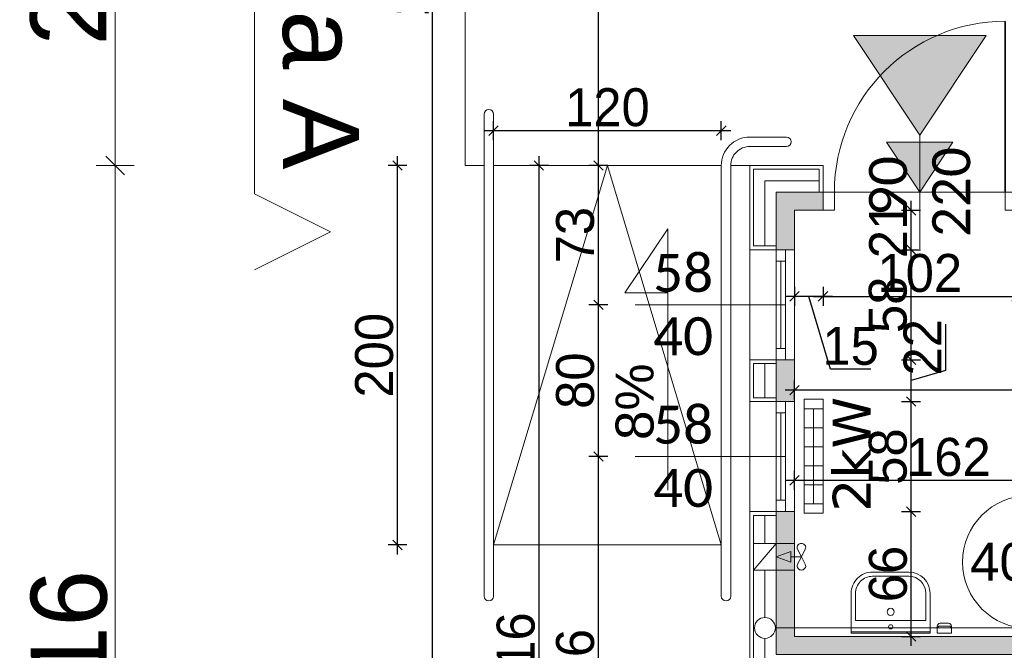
# Model space of a CAD drawing. Header units: millimetres. Extents: x 1962 to 3194, y -795 to -219.
# Tile 115 of 256: x 2511.61 to 2516.79, y -572.91 to -569.59. Entities that reach past the tile are written whole.
import ezdxf

# ---------------------------------------------------------------- set-up
doc = ezdxf.new("R2010")
doc.units = ezdxf.units.MM
doc.layers.get('0').update_dxf_attribs({"lineweight": 5})
doc.layers.get('Defpoints').update_dxf_attribs({"lineweight": 9})
for name, color, linetype, lineweight in [('A_hatch nawierzchnia', 253, 'Continuous', 9), ('A_obiekty kontenery', 152, 'Continuous', 9), ('A_obiekty kontenery elewacja', 62, 'Continuous', 9), ('A_obiekty kontenery izolacja', 213, 'BATTING', 9), ('A_obiekty kontenery opisy', 142, 'Continuous', 9), ('A_widok', 142, 'Continuous', 9), ('A_wymiary detale', 82, 'Continuous', 9), ('A_wyposażenie armatura sanitarna', 132, 'Continuous', 9), ('A_wyposażenie grzejniki elektr.', 22, 'Continuous', 9), ('A_wyposażenie kanalizacja', 32, 'Continuous', 9), ('A_wyposażenie stolarka', 16, 'Continuous', 9), ('A_wyposażenie wentylacja i klimatyzacja', 95, 'Continuous', 9), ('A_wyposażenie zbiorniki', 77, 'Continuous', 9)]:
    doc.layers.add(name, color=color, linetype=linetype, lineweight=lineweight)
doc.styles.get("Standard").update_dxf_attribs({"font": 'arial.ttf'})
doc.styles.add('wymiary pzt', font='txt')
doc.linetypes.add('BATTING', pattern='A,0.00254,-2.54,[134,ltypeshp.shx,S=2.54,R=0,X=-2.54,Y=0],-5.08,[134,ltypeshp.shx,S=2.54,R=180,X=2.54,Y=0],-2.54', length=10.16254)
doc.dimstyles.new('wymiary detale', dxfattribs={"dimtxt": 0.2, "dimasz": 0.05, "dimexe": 0.05, "dimexo": 0, "dimgap": 0.02, "dimtad": 1, "dimdec": 0, "dimlfac": 100, "dimzin": 0, "dimtxsty": 'wymiary pzt', "dimblk": 'OBLIQUE', "dimcen": 0.1, "dimdle": 0.05, "dimadec": 1, "dimazin": 0, "dimtfac": 1, "dimtmove": 0, "dimatfit": 3, "dimfxl": 0, "dimarcsym": 0})

# ---------------------------------------------------------------- blocks, each defined once
blk = doc.blocks.new('zw$281D')
at = {"layer": 'A_wyposażenie armatura sanitarna'}
for p, q in [((-0.3203, -0.0375), (-0.3203, 0)), ((-0.3203, 0), (-0.2453, 0)), ((-0.2453, -0.0375), (-0.2453, 0)), ((0.2078, 0), (-0.2078, 0)), ((-0.2078, -0.21), (-0.2078, 0)), ((0.2078, -0.21), (0.2078, 0)), ((-0.3053, -0.0375), (-0.2603, -0.0375)), ((0.2078, -0.0075), (-0.2078, -0.0075)), ((-0.3053, -0.0525), (-0.2603, -0.0525)), ((0.1853, -0.0675), (-0.1853, -0.0675)), ((-0.1853, -0.21), (-0.1853, -0.0675)), ((0.1853, -0.21), (0.1853, -0.0675)), ((0.0953, -0.3), (-0.0953, -0.3)), ((0.0953, -0.3225), (-0.0953, -0.3225))]:
    blk.add_line(p, q, dxfattribs=at)
for centre, radius in [((0, -0.0338), 0.0112), ((0, -0.1125), 0.0188)]:
    blk.add_circle(centre, radius, dxfattribs=at)
for centre, radius, start, end in [((-0.3053, -0.0225), 0.015, 180, 270), ((-0.3053, -0.0375), 0.015, 180, 270), ((-0.2603, -0.0225), 0.015, 270, 0), ((-0.2603, -0.0375), 0.015, 270, 0), ((-0.0953, -0.21), 0.1125, 180, 270), ((-0.0953, -0.21), 0.09, 180, 270), ((0.0953, -0.21), 0.1125, 270, 0), ((0.0953, -0.21), 0.09, 270, 0)]:
    blk.add_arc(centre, radius, start, end, dxfattribs=at)
blk = doc.blocks.new('zw$457')
at = {"layer": 'A_wyposażenie stolarka'}
blk.add_line((-0.51, 0.3), (-0.51, -0.3), dxfattribs=at)
at = {"layer": 'A_wyposażenie stolarka', "const_width": 0.01}
blk.add_lwpolyline([(-0.06, 0), (-0.06, 0.9)], dxfattribs=at)
at = {"layer": 'A_wyposażenie stolarka'}
for points in [[(-0.96, 0), (-1.02, 0), (-1.02, -0.096), (-0.96, -0.096)], [(0, 0), (-0.06, 0), (-0.06, -0.096), (0, -0.096)]]:
    blk.add_lwpolyline(points, close=True, dxfattribs=at)
blk.add_arc((-0.06, 0), 0.9, 90, 180, dxfattribs=at)
at = {"layer": 'A_wyposażenie stolarka', "insert": (-0.51, 0), "char_height": 0.2, "width": 0.488349, "attachment_point": 5, "rotation": 90, "style": 'wymiary pzt'}
blk.add_mtext('{\\fCalibri|b0|i0|c238|p34;\\W0.90929; }{\\fCalibri|b0|i0|c238|p34;90}\\P{\\fCalibri|b0|i0|c238|p34;220}', dxfattribs=at)
blk = doc.blocks.new('zw$5BF2')
at = {"layer": 'A_obiekty kontenery opisy'}
h = blk.add_hatch(color=256, dxfattribs=at)
h.dxf.hatch_style = 1
h.paths.add_polyline_path([(-0.75, 0.5), (0, 0), (-0.75, -0.5)])
blk.add_lwpolyline([(-0.75, 0.5), (0, 0), (-0.75, -0.5)], close=True, dxfattribs=at)
blk = doc.blocks.new('zw$1FD4')
at = {"layer": 'A_wyposażenie stolarka'}
blk.add_line((0.024, 0.06), (0.024, 0.52), dxfattribs=at)
for points in [[(0, 0.58), (0.048, 0.58), (0.048, 0), (0, 0)], [(0, 0.58), (0.048, 0.58), (0.048, 0.52), (0, 0.52)], [(0, 0), (0.048, 0), (0.048, 0.06), (0, 0.06)]]:
    blk.add_lwpolyline(points, close=True, dxfattribs=at)
blk = doc.blocks.new('zw$F88C')
at = {"layer": 'A_wyposażenie wentylacja i klimatyzacja'}
h = blk.add_hatch(color=256, dxfattribs=at)
h.dxf.hatch_style = 1
h.paths.add_polyline_path([(0.0417, 0.0187), (0.07, 0.0187), (0.0983, 0.0187), (0.07, 0.096)])
for p, q in [((0, 0.096), (0.14, 0.216)), ((0, 0.096), (0.14, 0.096)), ((0.07, -0.036), (0.07, 0.0187)), ((0.07, -0.036), (0.0305, -0.0154)), ((0.07, -0.036), (0.0305, -0.0566)), ((0.07, -0.036), (0.1095, -0.0154)), ((0.07, -0.036), (0.1095, -0.0566))]:
    blk.add_line(p, q, dxfattribs=at)
blk.add_lwpolyline([(0, 0.216), (0.14, 0.216), (0.14, 0), (0, 0)], close=True, dxfattribs=at)
for points in [[(0.07, 0.096), (0.0417, 0.0187), (0.07, 0.0187)], [(0.07, 0.096), (0.0983, 0.0187), (0.07, 0.0187)]]:
    blk.add_lwpolyline(points, dxfattribs=at)
for centre, radius, start, end in [((0.024, -0.036), 0.024, 133.8139, 226.1861), ((0.0212, -0.0331), 0.02, 62.4472, 133.8139), ((0.1188, -0.0331), 0.02, 46.1861, 117.5528), ((0.116, -0.036), 0.024, 313.8139, 46.1861), ((0.0212, -0.0389), 0.02, 226.1861, 297.5528), ((0.1188, -0.0389), 0.02, 242.4472, 313.8139)]:
    blk.add_arc(centre, radius, start, end, dxfattribs=at)
blk = doc.blocks.new('zw$7565')
at = {"layer": 'A_wyposażenie grzejniki elektr.'}
for p, q in [((0, 0.25), (0.1, 0.25)), ((0.05, 0.25), (0.05, -0.25)), ((0, 0.15), (0.1, 0.15)), ((0, 0.05), (0.1, 0.05)), ((0, -0.05), (0.1, -0.05)), ((0, -0.15), (0.1, -0.15)), ((0, -0.25), (0.1, -0.25))]:
    blk.add_line(p, q, dxfattribs=at)
blk.add_lwpolyline([(0, -0.3), (0.1, -0.3), (0.1, 0.3), (0, 0.3)], close=True, dxfattribs=at)
at = {"layer": 'A_wyposażenie grzejniki elektr.', "insert": (0.2512, 0.01), "char_height": 0.2, "width": 0.872235, "attachment_point": 5, "rotation": 90, "style": 'wymiary pzt'}
blk.add_mtext('{\\fVerdana|b0|i0|c238|p34;2kW}', dxfattribs=at)
blk = doc.blocks.new('_Oblique')
at = {"color": 0, "linetype": 'ByBlock', "lineweight": -2}
blk.add_line((-0.5, -0.5), (0.5, 0.5), dxfattribs=at)
blk = doc.blocks.new('*D1347')
at = {"layer": 'A_obiekty kontenery opisy', "color": 0, "lineweight": -2}
for p, q in [((-15.7401, -41.154), (-15.7401, -43.512)), ((-15.6401, -41.254), (-15.8401, -41.254)), ((-15.6401, -43.412), (-15.8401, -43.412))]:
    blk.add_line(p, q, dxfattribs=at)
at = {"layer": 'Defpoints', "color": 0}
for p in [(-12.396, -41.254), (-15.7401, -43.412), (-13.896, -43.412)]:
    blk.add_point(p, dxfattribs=at)
at = {"layer": 'A_obiekty kontenery opisy', "color": 0, "lineweight": -2, "xscale": 0.1, "yscale": 0.1, "zscale": 0.1}
for p, rotation in [((-15.7401, -41.254), 90), ((-15.7401, -43.412), 270)]:
    blk.add_blockref('_Oblique', p, dxfattribs=dict(at, rotation=rotation))
at = {"layer": 'A_obiekty kontenery opisy', "color": 0, "insert": (-15.9842, -42.333), "char_height": 0.4, "attachment_point": 5, "rotation": 90, "style": 'wymiary pzt'}
blk.add_mtext('216', dxfattribs=at)
blk = doc.blocks.new('*D1348')
at = {"layer": 'A_obiekty kontenery opisy', "color": 0, "lineweight": -2}
for p, q in [((-15.7401, -43.312), (-15.7401, -48.668)), ((-15.6401, -43.412), (-15.8401, -43.412)), ((-15.6401, -48.568), (-15.8401, -48.568))]:
    blk.add_line(p, q, dxfattribs=at)
at = {"layer": 'Defpoints', "color": 0}
for p in [(-13.896, -43.412), (-15.7401, -48.568), (-12.396, -48.568)]:
    blk.add_point(p, dxfattribs=at)
at = {"layer": 'A_obiekty kontenery opisy', "color": 0, "lineweight": -2, "xscale": 0.1, "yscale": 0.1, "zscale": 0.1}
for p, rotation in [((-15.7401, -43.412), 90), ((-15.7401, -48.568), 270)]:
    blk.add_blockref('_Oblique', p, dxfattribs=dict(at, rotation=rotation))
at = {"layer": 'A_obiekty kontenery opisy', "color": 0, "insert": (-15.9821, -45.99), "char_height": 0.4, "attachment_point": 5, "rotation": 90, "style": 'wymiary pzt'}
blk.add_mtext('516', dxfattribs=at)
blk = doc.blocks.new('*D1028')
at = {"layer": 'A_wymiary detale', "color": 0, "lineweight": -2}
for p, q in [((2513.9523, -575.8193), (2513.9523, -575.9193)), ((2515.4523, -575.8193), (2515.4523, -575.9193)), ((2515.5023, -575.8693), (2513.9023, -575.8693))]:
    blk.add_line(p, q, dxfattribs=at)
at = {"layer": 'Defpoints', "color": 0}
for p in [(2513.9523, -570.3566), (2515.4523, -575.5126), (2513.9523, -575.8693)]:
    blk.add_point(p, dxfattribs=at)
at = {"layer": 'A_wymiary detale', "color": 0, "lineweight": -2, "xscale": 0.05, "yscale": 0.05, "zscale": 0.05, "rotation": 180}
blk.add_blockref('_Oblique', (2513.9523, -575.8693), dxfattribs=at)
at = {"layer": 'A_wymiary detale', "color": 0, "lineweight": -2, "xscale": 0.05, "yscale": 0.05, "zscale": 0.05}
blk.add_blockref('_Oblique', (2515.4523, -575.8693), dxfattribs=at)
at = {"layer": 'A_wymiary detale', "color": 0, "insert": (2514.7023, -575.7472), "char_height": 0.2, "attachment_point": 5, "style": 'wymiary pzt'}
blk.add_mtext('150', dxfattribs=at)
blk = doc.blocks.new('*D1031')
at = {"layer": 'A_wymiary detale', "color": 0, "lineweight": -2}
for p, q in [((2514.6549, -574.2036), (2514.6549, -571.8406)), ((2514.7049, -571.8906), (2514.6049, -571.8906)), ((2514.7049, -574.1536), (2514.6049, -574.1536))]:
    blk.add_line(p, q, dxfattribs=at)
at = {"layer": 'Defpoints', "color": 0}
for p in [(2514.6549, -571.8906), (2514.8481, -571.8906), (2515.4523, -574.1536)]:
    blk.add_point(p, dxfattribs=at)
at = {"layer": 'A_wymiary detale', "color": 0, "lineweight": -2, "xscale": 0.05, "yscale": 0.05, "zscale": 0.05}
for p, rotation in [((2514.6549, -571.8906), 90), ((2514.6549, -574.1536), 270)]:
    blk.add_blockref('_Oblique', p, dxfattribs=dict(at, rotation=rotation))
at = {"layer": 'A_wymiary detale', "color": 0, "insert": (2514.5329, -573.0221), "char_height": 0.2, "attachment_point": 5, "rotation": 90, "style": 'wymiary pzt'}
blk.add_mtext('226', dxfattribs=at)
blk = doc.blocks.new('*D1032')
at = {"layer": 'A_wymiary detale', "color": 0, "lineweight": -2}
for p, q in [((2514.6549, -571.9406), (2514.6549, -571.0406)), ((2514.7049, -571.0906), (2514.6049, -571.0906)), ((2514.7049, -571.8906), (2514.6049, -571.8906))]:
    blk.add_line(p, q, dxfattribs=at)
at = {"layer": 'Defpoints', "color": 0}
for p in [(2514.6549, -571.0906), (2514.8481, -571.0906), (2514.8481, -571.8906)]:
    blk.add_point(p, dxfattribs=at)
at = {"layer": 'A_wymiary detale', "color": 0, "lineweight": -2, "xscale": 0.05, "yscale": 0.05, "zscale": 0.05}
for p, rotation in [((2514.6549, -571.0906), 90), ((2514.6549, -571.8906), 270)]:
    blk.add_blockref('_Oblique', p, dxfattribs=dict(at, rotation=rotation))
at = {"layer": 'A_wymiary detale', "color": 0, "insert": (2514.5329, -571.4906), "char_height": 0.2, "attachment_point": 5, "rotation": 90, "style": 'wymiary pzt'}
blk.add_mtext('80', dxfattribs=at)
blk = doc.blocks.new('*D1033')
at = {"layer": 'A_wymiary detale', "color": 0, "lineweight": -2}
for p, q in [((2514.6549, -571.1406), (2514.6549, -570.3066)), ((2514.7049, -570.3566), (2514.6049, -570.3566)), ((2514.7049, -571.0906), (2514.6049, -571.0906))]:
    blk.add_line(p, q, dxfattribs=at)
at = {"layer": 'Defpoints', "color": 0}
for p in [(2514.6549, -570.3566), (2515.4523, -570.3566), (2514.8481, -571.0906)]:
    blk.add_point(p, dxfattribs=at)
at = {"layer": 'A_wymiary detale', "color": 0, "lineweight": -2, "xscale": 0.05, "yscale": 0.05, "zscale": 0.05}
for p, rotation in [((2514.6549, -570.3566), 90), ((2514.6549, -571.0906), 270)]:
    blk.add_blockref('_Oblique', p, dxfattribs=dict(at, rotation=rotation))
at = {"layer": 'A_wymiary detale', "color": 0, "insert": (2514.5329, -570.7236), "char_height": 0.2, "attachment_point": 5, "rotation": 90, "style": 'wymiary pzt'}
blk.add_mtext('73', dxfattribs=at)
blk = doc.blocks.new('*D1034')
at = {"layer": 'A_wymiary detale', "color": 0, "lineweight": -2}
for p, q in [((2514.6549, -570.4066), (2514.6549, -568.1486)), ((2514.7049, -568.1986), (2514.6049, -568.1986)), ((2514.7049, -570.3566), (2514.6049, -570.3566))]:
    blk.add_line(p, q, dxfattribs=at)
at = {"layer": 'Defpoints', "color": 0}
for p in [(2514.6549, -568.1986), (2515.4523, -568.1986), (2515.4523, -570.3566)]:
    blk.add_point(p, dxfattribs=at)
at = {"layer": 'A_wymiary detale', "color": 0, "lineweight": -2, "xscale": 0.05, "yscale": 0.05, "zscale": 0.05}
for p, rotation in [((2514.6549, -568.1986), 90), ((2514.6549, -570.3566), 270)]:
    blk.add_blockref('_Oblique', p, dxfattribs=dict(at, rotation=rotation))
at = {"layer": 'A_wymiary detale', "color": 0, "insert": (2514.5329, -569.2776), "char_height": 0.2, "attachment_point": 5, "rotation": 90, "style": 'wymiary pzt'}
blk.add_mtext('216', dxfattribs=at)
blk = doc.blocks.new('*D1041')
at = {"layer": 'A_wymiary detale', "color": 0, "lineweight": -2}
for p, q in [((2514.3409, -570.3066), (2514.3409, -575.5626)), ((2514.3909, -570.3566), (2514.2909, -570.3566)), ((2514.3909, -575.5126), (2514.2909, -575.5126))]:
    blk.add_line(p, q, dxfattribs=at)
at = {"layer": 'Defpoints', "color": 0}
for p in [(2515.4523, -570.3566), (2514.3409, -575.5126), (2515.4523, -575.5126)]:
    blk.add_point(p, dxfattribs=at)
at = {"layer": 'A_wymiary detale', "color": 0, "lineweight": -2, "xscale": 0.05, "yscale": 0.05, "zscale": 0.05}
for p, rotation in [((2514.3409, -570.3566), 90), ((2514.3409, -575.5126), 270)]:
    blk.add_blockref('_Oblique', p, dxfattribs=dict(at, rotation=rotation))
at = {"layer": 'A_wymiary detale', "color": 0, "insert": (2514.2199, -572.9346), "char_height": 0.2, "attachment_point": 5, "rotation": 90, "style": 'wymiary pzt'}
blk.add_mtext('516', dxfattribs=at)
blk = doc.blocks.new('*D1042')
at = {"layer": 'A_wymiary detale', "color": 0, "lineweight": -2}
for p, q in [((2513.7813, -575.5626), (2513.7813, -562.9926)), ((2513.8313, -563.0426), (2513.7313, -563.0426)), ((2513.8313, -575.5126), (2513.7313, -575.5126))]:
    blk.add_line(p, q, dxfattribs=at)
at = {"layer": 'Defpoints', "color": 0}
for p in [(2513.7813, -563.0426), (2515.4523, -563.0426), (2515.4523, -575.5126)]:
    blk.add_point(p, dxfattribs=at)
at = {"layer": 'A_wymiary detale', "color": 0, "lineweight": -2, "xscale": 0.05, "yscale": 0.05, "zscale": 0.05}
for p, rotation in [((2513.7813, -563.0426), 90), ((2513.7813, -575.5126), 270)]:
    blk.add_blockref('_Oblique', p, dxfattribs=dict(at, rotation=rotation))
at = {"layer": 'A_wymiary detale', "color": 0, "insert": (2513.6602, -569.2776), "char_height": 0.2, "attachment_point": 5, "rotation": 90, "style": 'wymiary pzt'}
blk.add_mtext('1247', dxfattribs=at)
blk = doc.blocks.new('*D1048')
at = {"layer": 'A_wymiary detale', "color": 0, "lineweight": -2}
for p, q in [((2513.596, -572.4066), (2513.596, -570.3066)), ((2513.646, -570.3566), (2513.546, -570.3566)), ((2513.646, -572.3566), (2513.546, -572.3566))]:
    blk.add_line(p, q, dxfattribs=at)
at = {"layer": 'Defpoints', "color": 0}
for p in [(2513.596, -570.3566), (2514.1023, -570.3566), (2514.1023, -572.3566)]:
    blk.add_point(p, dxfattribs=at)
at = {"layer": 'A_wymiary detale', "color": 0, "lineweight": -2, "xscale": 0.05, "yscale": 0.05, "zscale": 0.05}
for p, rotation in [((2513.596, -570.3566), 90), ((2513.596, -572.3566), 270)]:
    blk.add_blockref('_Oblique', p, dxfattribs=dict(at, rotation=rotation))
at = {"layer": 'A_wymiary detale', "color": 0, "insert": (2513.4739, -571.3566), "char_height": 0.2, "attachment_point": 5, "rotation": 90, "style": 'wymiary pzt'}
blk.add_mtext('200', dxfattribs=at)
blk = doc.blocks.new('*D1049')
at = {"layer": 'A_wymiary detale', "color": 0, "lineweight": -2}
for p, q in [((2514.0523, -570.1729), (2515.3523, -570.1729)), ((2514.1023, -570.2229), (2514.1023, -570.1229)), ((2515.3023, -570.2229), (2515.3023, -570.1229))]:
    blk.add_line(p, q, dxfattribs=at)
at = {"layer": 'Defpoints', "color": 0}
for p in [(2515.3023, -570.1729), (2514.1023, -572.3566), (2515.3023, -572.3566)]:
    blk.add_point(p, dxfattribs=at)
at = {"layer": 'A_wymiary detale', "color": 0, "lineweight": -2, "xscale": 0.05, "yscale": 0.05, "zscale": 0.05, "rotation": 180}
blk.add_blockref('_Oblique', (2514.1023, -570.1729), dxfattribs=at)
at = {"layer": 'A_wymiary detale', "color": 0, "lineweight": -2, "xscale": 0.05, "yscale": 0.05, "zscale": 0.05}
blk.add_blockref('_Oblique', (2515.3023, -570.1729), dxfattribs=at)
at = {"layer": 'A_wymiary detale', "color": 0, "insert": (2514.7023, -570.0508), "char_height": 0.2, "attachment_point": 5, "style": 'wymiary pzt'}
blk.add_mtext('120', dxfattribs=at)
blk = doc.blocks.new('*D1069')
at = {"layer": 'A_wymiary detale', "color": 0, "lineweight": -2}
for p, q in [((2515.6883, -572.0658), (2515.6883, -571.9658)), ((2517.3098, -572.0658), (2517.3098, -571.9658)), ((2515.6383, -572.0158), (2517.3598, -572.0158))]:
    blk.add_line(p, q, dxfattribs=at)
at = {"layer": 'Defpoints', "color": 0}
for p in [(2517.3098, -572.0158), (2515.6883, -572.8386), (2517.3098, -572.8386)]:
    blk.add_point(p, dxfattribs=at)
at = {"layer": 'A_wymiary detale', "color": 0, "lineweight": -2, "xscale": 0.05, "yscale": 0.05, "zscale": 0.05, "rotation": 180}
blk.add_blockref('_Oblique', (2515.6883, -572.0158), dxfattribs=at)
at = {"layer": 'A_wymiary detale', "color": 0, "lineweight": -2, "xscale": 0.05, "yscale": 0.05, "zscale": 0.05}
blk.add_blockref('_Oblique', (2517.3098, -572.0158), dxfattribs=at)
at = {"layer": 'A_wymiary detale', "color": 0, "insert": (2516.499, -571.8937), "char_height": 0.2, "attachment_point": 5, "style": 'wymiary pzt'}
blk.add_mtext('162', dxfattribs=at)
blk = doc.blocks.new('*D1074')
at = {"layer": 'A_wymiary detale', "color": 0, "lineweight": -2}
for p, q in [((2516.3026, -572.8886), (2516.3026, -572.1306)), ((2516.2526, -572.1806), (2516.3526, -572.1806)), ((2516.2526, -572.8386), (2516.3526, -572.8386))]:
    blk.add_line(p, q, dxfattribs=at)
at = {"layer": 'Defpoints', "color": 0}
for p in [(2515.6883, -572.1806), (2516.3026, -572.1806), (2515.6883, -572.8386)]:
    blk.add_point(p, dxfattribs=at)
at = {"layer": 'A_wymiary detale', "color": 0, "lineweight": -2, "xscale": 0.05, "yscale": 0.05, "zscale": 0.05}
for p, rotation in [((2516.3026, -572.1806), 90.0000000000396), ((2516.3026, -572.8386), 270.0000000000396)]:
    blk.add_blockref('_Oblique', p, dxfattribs=dict(at, rotation=rotation))
at = {"layer": 'A_wymiary detale', "color": 0, "insert": (2516.1815, -572.5096), "char_height": 0.2, "attachment_point": 5, "rotation": 90, "style": 'wymiary pzt'}
blk.add_mtext('66', dxfattribs=at)
blk = doc.blocks.new('*D1075')
at = {"layer": 'A_wymiary detale', "color": 0, "lineweight": -2}
for p, q in [((2516.3026, -572.2306), (2516.3026, -571.5506)), ((2516.2526, -571.6006), (2516.3526, -571.6006)), ((2516.2526, -572.1806), (2516.3526, -572.1806))]:
    blk.add_line(p, q, dxfattribs=at)
at = {"layer": 'Defpoints', "color": 0}
for p in [(2515.6883, -571.6006), (2516.3026, -571.6006), (2515.6883, -572.1806)]:
    blk.add_point(p, dxfattribs=at)
at = {"layer": 'A_wymiary detale', "color": 0, "lineweight": -2, "xscale": 0.05, "yscale": 0.05, "zscale": 0.05}
for p, rotation in [((2516.3026, -571.6006), 90.00000000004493), ((2516.3026, -572.1806), 270.0000000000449)]:
    blk.add_blockref('_Oblique', p, dxfattribs=dict(at, rotation=rotation))
at = {"layer": 'A_wymiary detale', "color": 0, "insert": (2516.1805, -571.8906), "char_height": 0.2, "attachment_point": 5, "rotation": 90, "style": 'wymiary pzt'}
blk.add_mtext('58', dxfattribs=at)
blk = doc.blocks.new('*D1076')
at = {"layer": 'A_wymiary detale', "color": 0, "lineweight": -2}
for p, q in [((2516.4836, -571.1928), (2516.4836, -571.4363)), ((2516.3026, -571.6506), (2516.3026, -571.3306)), ((2516.2526, -571.3806), (2516.3526, -571.3806)), ((2516.4836, -571.4363), (2516.3026, -571.4906)), ((2516.2526, -571.6006), (2516.3526, -571.6006))]:
    blk.add_line(p, q, dxfattribs=at)
at = {"layer": 'Defpoints', "color": 0}
for p in [(2515.6883, -571.3806), (2516.3026, -571.3806), (2515.6883, -571.6006)]:
    blk.add_point(p, dxfattribs=at)
at = {"layer": 'A_wymiary detale', "color": 0, "lineweight": -2, "xscale": 0.05, "yscale": 0.05, "zscale": 0.05}
for p, rotation in [((2516.3026, -571.3806), 90), ((2516.3026, -571.6006), 270)]:
    blk.add_blockref('_Oblique', p, dxfattribs=dict(at, rotation=rotation))
at = {"layer": 'A_wymiary detale', "color": 0, "insert": (2516.3626, -571.3145), "char_height": 0.2, "attachment_point": 5, "rotation": 90, "style": 'wymiary pzt'}
blk.add_mtext('22', dxfattribs=at)
blk = doc.blocks.new('*D1077')
at = {"layer": 'A_wymiary detale', "color": 0, "lineweight": -2}
for p, q in [((2516.3026, -571.4306), (2516.3026, -570.7506)), ((2516.2526, -570.8006), (2516.3526, -570.8006)), ((2516.2526, -571.3806), (2516.3526, -571.3806))]:
    blk.add_line(p, q, dxfattribs=at)
at = {"layer": 'Defpoints', "color": 0}
for p in [(2515.6883, -570.8006), (2516.3026, -570.8006), (2515.6883, -571.3806)]:
    blk.add_point(p, dxfattribs=at)
at = {"layer": 'A_wymiary detale', "color": 0, "lineweight": -2, "xscale": 0.05, "yscale": 0.05, "zscale": 0.05}
for p, rotation in [((2516.3026, -570.8006), 90.00000000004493), ((2516.3026, -571.3806), 270.0000000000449)]:
    blk.add_blockref('_Oblique', p, dxfattribs=dict(at, rotation=rotation))
at = {"layer": 'A_wymiary detale', "color": 0, "insert": (2516.1805, -571.0906), "char_height": 0.2, "attachment_point": 5, "rotation": 90, "style": 'wymiary pzt'}
blk.add_mtext('58', dxfattribs=at)
blk = doc.blocks.new('*D1078')
at = {"layer": 'A_wymiary detale', "color": 0, "lineweight": -2}
for p, q in [((2516.3026, -570.8506), (2516.3026, -570.5426)), ((2516.2526, -570.5926), (2516.3526, -570.5926)), ((2516.2526, -570.8006), (2516.3526, -570.8006))]:
    blk.add_line(p, q, dxfattribs=at)
at = {"layer": 'Defpoints', "color": 0}
for p in [(2515.6883, -570.5926), (2516.3026, -570.5926), (2515.6883, -570.8006)]:
    blk.add_point(p, dxfattribs=at)
at = {"layer": 'A_wymiary detale', "color": 0, "lineweight": -2, "xscale": 0.05, "yscale": 0.05, "zscale": 0.05}
for p, rotation in [((2516.3026, -570.5926), 90), ((2516.3026, -570.8006), 270)]:
    blk.add_blockref('_Oblique', p, dxfattribs=dict(at, rotation=rotation))
at = {"layer": 'A_wymiary detale', "color": 0, "insert": (2516.1815, -570.6966), "char_height": 0.2, "attachment_point": 5, "rotation": 90, "style": 'wymiary pzt'}
blk.add_mtext('21', dxfattribs=at)
blk = doc.blocks.new('*D1079')
at = {"layer": 'A_wymiary detale', "color": 0, "lineweight": -2}
for p, q in [((2515.8383, -570.9964), (2515.8383, -571.0964)), ((2516.8583, -570.9964), (2516.8583, -571.0964)), ((2515.7883, -571.0464), (2516.9083, -571.0464))]:
    blk.add_line(p, q, dxfattribs=at)
at = {"layer": 'Defpoints', "color": 0}
for p in [(2515.8383, -570.5926), (2516.8583, -570.5926), (2516.8583, -571.0464)]:
    blk.add_point(p, dxfattribs=at)
at = {"layer": 'A_wymiary detale', "color": 0, "lineweight": -2, "xscale": 0.05, "yscale": 0.05, "zscale": 0.05, "rotation": 180}
blk.add_blockref('_Oblique', (2515.8383, -571.0464), dxfattribs=at)
at = {"layer": 'A_wymiary detale', "color": 0, "lineweight": -2, "xscale": 0.05, "yscale": 0.05, "zscale": 0.05}
blk.add_blockref('_Oblique', (2516.8583, -571.0464), dxfattribs=at)
at = {"layer": 'A_wymiary detale', "color": 0, "insert": (2516.3483, -570.9243), "char_height": 0.2, "attachment_point": 5, "style": 'wymiary pzt'}
blk.add_mtext('102', dxfattribs=at)
blk = doc.blocks.new('*D1086')
at = {"layer": 'A_wymiary detale', "color": 0, "lineweight": -2}
for p, q in [((2515.6883, -570.9964), (2515.6883, -571.0964)), ((2515.8383, -570.9964), (2515.8383, -571.0964)), ((2515.8883, -571.0464), (2515.6383, -571.0464)), ((2515.8782, -571.4295), (2515.7633, -571.0464)), ((2516.0896, -571.4295), (2515.8782, -571.4295))]:
    blk.add_line(p, q, dxfattribs=at)
at = {"layer": 'Defpoints', "color": 0}
for p in [(2515.8383, -570.5926), (2515.6883, -570.8006), (2515.6883, -571.0464)]:
    blk.add_point(p, dxfattribs=at)
at = {"layer": 'A_wymiary detale', "color": 0, "lineweight": -2, "xscale": 0.05, "yscale": 0.05, "zscale": 0.05, "rotation": 180}
blk.add_blockref('_Oblique', (2515.6883, -571.0464), dxfattribs=at)
at = {"layer": 'A_wymiary detale', "color": 0, "lineweight": -2, "xscale": 0.05, "yscale": 0.05, "zscale": 0.05}
blk.add_blockref('_Oblique', (2515.8383, -571.0464), dxfattribs=at)
at = {"layer": 'A_wymiary detale', "color": 0, "insert": (2515.9839, -571.3084), "char_height": 0.2, "attachment_point": 5, "style": 'wymiary pzt'}
blk.add_mtext('15', dxfattribs=at)
blk = doc.blocks.new('*D1174')
at = {"layer": 'A_wymiary detale', "color": 0, "lineweight": -2}
for p, q in [((2515.6883, -571.5903), (2515.6883, -571.4903)), ((2520.3528, -571.5903), (2520.3528, -571.4903)), ((2520.4028, -571.5403), (2515.6383, -571.5403))]:
    blk.add_line(p, q, dxfattribs=at)
at = {"layer": 'Defpoints', "color": 0}
for p in [(2515.6883, -571.5403), (2515.6883, -571.6156), (2520.3528, -571.6156)]:
    blk.add_point(p, dxfattribs=at)
at = {"layer": 'A_wymiary detale', "color": 0, "lineweight": -2, "xscale": 0.05, "yscale": 0.05, "zscale": 0.05, "rotation": 180}
blk.add_blockref('_Oblique', (2515.6883, -571.5403), dxfattribs=at)
at = {"layer": 'A_wymiary detale', "color": 0, "lineweight": -2, "xscale": 0.05, "yscale": 0.05, "zscale": 0.05}
blk.add_blockref('_Oblique', (2520.3528, -571.5403), dxfattribs=at)
at = {"layer": 'A_wymiary detale', "color": 0, "insert": (2518.0205, -571.4193), "char_height": 0.2, "attachment_point": 5, "style": 'wymiary pzt'}
blk.add_mtext('466', dxfattribs=at)
blk = doc.blocks.new('zw$6997')
at = {"layer": 'A_wymiary detale'}
h = blk.add_hatch(color=256, dxfattribs=at)
h.dxf.hatch_style = 1
h.paths.add_polyline_path([(0, 0), (-0.2625, 0.175), (-0.2625, -0.175)])
blk.add_lwpolyline([(0, 0), (-0.2625, 0.175), (-0.2625, -0.175)], close=True, dxfattribs=at)
blk = doc.blocks.new('zw$EC30')
at = {"layer": 'A_hatch nawierzchnia'}
h = blk.add_hatch(color=256, dxfattribs=at)
h.dxf.hatch_style = 1
h.paths.add_polyline_path([(-12.256, -43.552), (-12.256, -43.856), (-12.16, -43.856), (-12.16, -43.648), (-12.01, -43.648), (-12.01, -43.552)])
h = blk.add_hatch(color=256, dxfattribs=at)
h.dxf.hatch_style = 1
h.paths.add_polyline_path([(-12.256, -44.656), (-12.16, -44.656), (-12.16, -44.436), (-12.256, -44.436)])
h = blk.add_hatch(color=256, dxfattribs=at)
h.dxf.hatch_style = 1
h.paths.add_polyline_path([(-12.256, -45.99), (-6.198, -45.99), (-6.198, -45.894), (-12.16, -45.894), (-12.16, -45.236), (-12.256, -45.236)])
at = {"layer": 'A_obiekty kontenery'}
for p, q in [((-12.01, -43.552), (-12.01, -43.648)), ((-12.396, -43.856), (-12.396, -44.436)), ((-12.16, -43.856), (-12.256, -43.856)), ((-12.16, -44.436), (-12.256, -44.436)), ((-12.396, -44.656), (-12.396, -45.236)), ((-12.16, -44.656), (-12.256, -44.656)), ((-12.16, -45.236), (-12.256, -45.236))]:
    blk.add_line(p, q, dxfattribs=at)
for points in [[(-6.198, -43.648), (-6.198, -43.552), (-12.256, -43.552), (-12.256, -45.99), (-6.198, -45.99), (-6.198, -45.894)], [(-12.01, -43.648), (-12.16, -43.648), (-12.16, -45.894), (-6.198, -45.894)]]:
    blk.add_lwpolyline(points, dxfattribs=at)
at = {"layer": 'A_obiekty kontenery elewacja'}
for points in [[(-12.01, -43.552), (-12.01, -43.412), (-12.396, -43.412), (-12.396, -43.856), (-12.256, -43.856)], [(-12.03, -43.552), (-12.03, -43.432), (-12.376, -43.432), (-12.376, -43.836), (-12.256, -43.836)], [(-12.256, -44.436), (-12.396, -44.436), (-12.396, -44.656), (-12.256, -44.656)], [(-12.256, -44.456), (-12.376, -44.456), (-12.376, -44.636), (-12.256, -44.636)], [(-12.256, -45.236), (-12.396, -45.236), (-12.396, -46.609), (-12.256, -46.609)], [(-12.256, -45.256), (-12.376, -45.256), (-12.376, -46.589), (-12.256, -46.589)]]:
    blk.add_lwpolyline(points, dxfattribs=at)
at = {"layer": 'A_obiekty kontenery izolacja', "ltscale": 0.01}
for points in [[(-12.03, -43.492), (-12.316, -43.492), (-12.316, -43.836)], [(-12.316, -44.456), (-12.316, -44.636)], [(-12.316, -45.256), (-12.316, -45.404)], [(-12.316, -45.544), (-12.316, -45.794)], [(-12.316, -45.904), (-12.316, -46.589)]]:
    blk.add_lwpolyline(points, dxfattribs=at)
at = {"layer": 'A_obiekty kontenery opisy'}
blk.add_lwpolyline([(-15.006, -40.1409), (-14.606, -40.3409), (-15.006, -40.5409), (-15.006, -43.5611), (-14.606, -43.7611), (-15.006, -43.9611)], dxfattribs=at)
at = {"layer": 'A_widok'}
for p, q in [((-13.896, -41.254), (-13.896, -43.412)), ((-13.796, -43.142), (-13.796, -45.682)), ((-13.746, -43.142), (-13.746, -45.682)), ((-13.796, -43.412), (-13.896, -43.412)), ((-12.546, -43.412), (-13.746, -43.412)), ((-12.396, -43.412), (-12.496, -43.412)), ((-12.546, -45.412), (-13.746, -45.412))]:
    blk.add_line(p, q, dxfattribs=at)
for points in [[(-12.203, -43.262), (-12.396, -43.262, 0.414214), (-12.546, -43.412), (-12.546, -45.682)], [(-12.203, -43.312), (-12.396, -43.312, 0.414214), (-12.496, -43.412), (-12.496, -45.682)]]:
    blk.add_lwpolyline(points, format="xyb", dxfattribs=at)
for points in [[(-13.746, -45.412), (-13.146, -43.412), (-12.546, -45.412)], [(-13.746, -43.412), (-12.546, -43.412)]]:
    blk.add_lwpolyline(points, dxfattribs=at)
for centre, start, end in [((-13.771, -43.142), 0, 180), ((-12.203, -43.287), 270, 90), ((-13.771, -45.682), 180, 360), ((-12.521, -45.682), 180, 360)]:
    blk.add_arc(centre, 0.025, start, end, dxfattribs=at)
at = {"layer": 'A_wyposażenie kanalizacja'}
blk.add_lwpolyline([(-12.261, -45.849), (-5.7859, -45.849)], dxfattribs=at)
blk.add_circle((-12.316, -45.849), 0.055, dxfattribs=at)
at = {"layer": 'A_wyposażenie stolarka'}
for p, q in [((-12.208, -44.146), (-13.0002, -44.146)), ((-12.208, -44.946), (-13.0002, -44.946))]:
    blk.add_line(p, q, dxfattribs=at)
at = {"layer": 'A_wyposażenie zbiorniki'}
blk.add_circle((-10.9249, -45.502), 0.35, dxfattribs=at)
at = {"layer": 'A_obiekty kontenery', "xscale": 0.7000000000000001, "yscale": 0.7000000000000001, "zscale": 0.7000000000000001, "rotation": 269.9999999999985}
blk.add_blockref('zw$5BF2', (-11.5, -43.252), dxfattribs=at)
at = {"layer": 'A_wyposażenie armatura sanitarna', "rotation": 180}
blk.add_blockref('zw$281D', (-11.6535, -45.877), dxfattribs=at)
at = {"layer": 'A_wyposażenie grzejniki elektr.'}
blk.add_blockref('zw$7565', (-12.11, -44.9443), dxfattribs=at)
at = {"layer": 'A_wyposażenie stolarka', "rotation": 360}
blk.add_blockref('zw$457', (-10.99, -43.552), dxfattribs=at)
at = {"layer": 'A_wyposażenie stolarka'}
for p in [(-12.256, -44.436), (-12.256, -45.236)]:
    blk.add_blockref('zw$1FD4', p, dxfattribs=at)
at = {"layer": 'A_wyposażenie wentylacja i klimatyzacja', "xscale": -1, "rotation": 89.99999999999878}
blk.add_blockref('zw$F88C', (-12.16, -45.404), dxfattribs=at)
at = {"layer": 'A_obiekty kontenery opisy', "insert": (-14.7161, -42.051), "char_height": 0.4, "width": 5.866, "attachment_point": 5, "rotation": 270}
blk.add_mtext('Elewacja A', dxfattribs=at)
at = {"layer": 'A_wyposażenie stolarka', "char_height": 0.2, "width": 0.488349, "attachment_point": 5, "style": 'wymiary pzt'}
for insert in [(-12.7472, -44.146), (-12.7472, -44.946)]:
    blk.add_mtext('{\\fCalibri|b0|i0|c238|p34;58}\\P{\\fCalibri|b0|i0|c238|p34;40}', dxfattribs=dict(at, insert=insert))
at = {"layer": 'A_wyposażenie zbiorniki', "insert": (-10.9249, -45.502), "char_height": 0.2, "width": 0.490393, "attachment_point": 5}
blk.add_mtext('400L', dxfattribs=at)
at = {"layer": 'A_obiekty kontenery opisy'}
for base, p1, p2, picture, middle in [((-15.7401, -43.412), (-12.396, -41.254), (-13.896, -43.412), '*D1347', (-15.9842, -42.333)), ((-15.7401, -48.568), (-13.896, -43.412), (-12.396, -48.568), '*D1348', (-15.9821, -45.99))]:
    dim = blk.add_linear_dim(base=base, p1=p1, p2=p2, angle=270, dimstyle='wymiary detale', override={"dimscale": 2, "dimblk": 'Oblique'}, dxfattribs=at)
    dim.commit()
    dim.dimension.update_dxf_attribs({"geometry": picture, "text_midpoint": middle})

msp = doc.modelspace()

# ---------------------------------------------------------------- linework, layer by layer
at = {"layer": 'A_wymiary detale'}
msp.add_lwpolyline([(2515.0205, -572.0669), (2515.0205, -570.6903), (2514.7934, -571.0276), (2515.0205, -571.0276)], dxfattribs=at)

# ---------------------------------------------------------------- block references
msp.add_blockref('zw$EC30', (2527.8483, -526.9446))
at = {"layer": 'A_wymiary detale', "rotation": 270}
msp.add_blockref('zw$6997', (2516.3483, -570.4966), dxfattribs=at)

# ---------------------------------------------------------------- texts
at = {"layer": 'A_wymiary detale', "insert": (2514.8467, -571.8036), "char_height": 0.2, "width": 1.54741, "attachment_point": 4, "rotation": 90}
msp.add_mtext('8%', dxfattribs=at)

# ---------------------------------------------------------------- dimensions: what is measured, and where the dimension line sits
at = {"layer": 'A_wymiary detale'}
for p1, p2, distance, picture, middle in [((2515.4523, -575.5126), (2515.4523, -563.0426), 1.671, '*D1042', (2513.6602, -569.2776)), ((2514.1023, -572.3566), (2515.3023, -572.3566), 2.1838, '*D1049', (2514.7023, -570.0508)), ((2514.1023, -572.3566), (2514.1023, -570.3566), 0.5063, '*D1048', (2513.4739, -571.3566)), ((2515.4523, -570.3566), (2515.4523, -575.5126), -1.1113, '*D1041', (2514.2199, -572.9346)), ((2515.8383, -570.5926), (2516.8583, -570.5926), -0.4537, '*D1079', (2516.3483, -570.9243)), ((2520.3528, -571.6156), (2515.6883, -571.6156), -0.0753, '*D1174', (2518.0205, -571.4193)), ((2515.6883, -572.8386), (2517.3098, -572.8386), 0.8229, '*D1069', (2516.499, -571.8937)), ((2515.6883, -572.8386), (2515.6883, -572.1806), -0.6143, '*D1074', (2516.1815, -572.5096))]:
    dim = msp.add_aligned_dim(p1=p1, p2=p2, distance=distance, dimstyle='wymiary detale', dxfattribs=at)
    dim.commit()
    dim.dimension.update_dxf_attribs({"geometry": picture, "text_midpoint": middle})
for base, p1, p2, angle, picture, middle in [((2514.6549, -568.1986), (2515.4523, -570.3566), (2515.4523, -568.1986), 90, '*D1034', (2514.5329, -569.2776)), ((2514.6549, -570.3566), (2514.8481, -571.0906), (2515.4523, -570.3566), 90, '*D1033', (2514.5329, -570.7236)), ((2513.9523, -575.8693), (2515.4523, -575.5126), (2513.9523, -570.3566), 180, '*D1028', (2514.7023, -575.7472)), ((2516.3026, -570.5926), (2515.6883, -570.8006), (2515.6883, -570.5926), 90, '*D1078', (2516.1815, -570.6966)), ((2516.3026, -570.8006), (2515.6883, -571.3806), (2515.6883, -570.8006), 90, '*D1077', (2516.1805, -571.0906)), ((2514.6549, -571.0906), (2514.8481, -571.8906), (2514.8481, -571.0906), 90, '*D1032', (2514.5329, -571.4906)), ((2516.3026, -571.3806), (2515.6883, -571.6006), (2515.6883, -571.3806), 90, '*D1076', (2516.3626, -571.4163)), ((2516.3026, -571.6006), (2515.6883, -572.1806), (2515.6883, -571.6006), 90, '*D1075', (2516.1805, -571.8906)), ((2514.6549, -571.8906), (2515.4523, -574.1536), (2514.8481, -571.8906), 90, '*D1031', (2514.5329, -573.0221))]:
    dim = msp.add_linear_dim(base=base, p1=p1, p2=p2, angle=angle, dimstyle='wymiary detale', override={"dimtmove": 1}, dxfattribs=at)
    dim.commit()
    dim.dimension.update_dxf_attribs({"geometry": picture, "text_midpoint": middle})
dim = msp.add_linear_dim(base=(2515.6883, -571.0464), p1=(2515.8383, -570.5926), p2=(2515.6883, -570.8006), dimstyle='wymiary detale', override={"dimtmove": 1}, dxfattribs=at)
dim.commit()
dim.dimension.update_dxf_attribs({"geometry": '*D1086', "text_midpoint": (2515.8982, -571.3084)})

doc.saveas('drawing.dxf')
